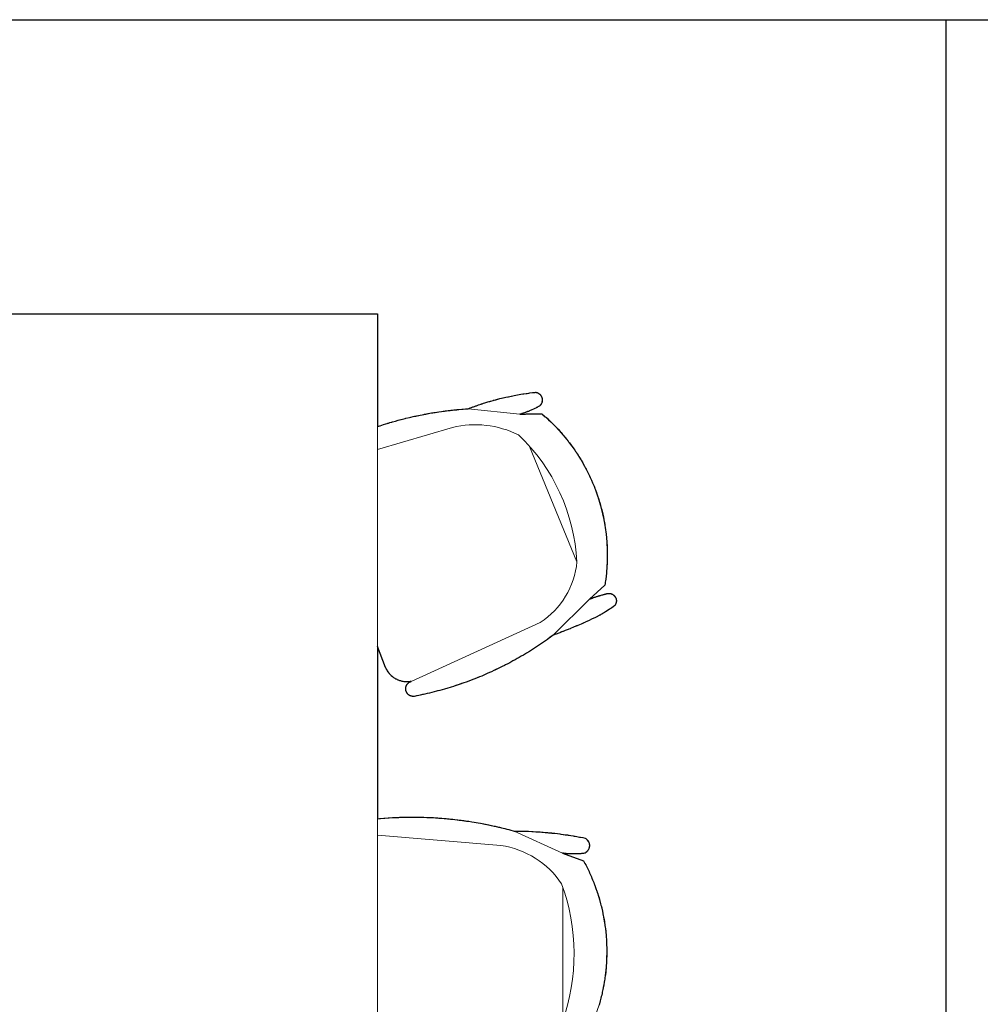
# Model space of a CAD drawing. Header units: millimetres. Extents: x 488786 to 747986, y 25193 to 95000.
# Tile 13 of 127: x 536969 to 538765, y 87039 to 88880. Entities that reach past the tile are written whole.
import ezdxf

# ---------------------------------------------------------------- set-up
doc = ezdxf.new("R2010")
doc.units = ezdxf.units.MM
doc.layers.add('10. ETC', color=251, linetype='Continuous')
doc.layers.add('6. FUR1', color=181, linetype='Continuous')
doc.layers.add('7. FUR2', color=241, linetype='Continuous', lineweight=5)

# ---------------------------------------------------------------- blocks, each defined once
blk = doc.blocks.new('YUHIHA_Furniture_DiningSet_6Seat_B_Plan')
at = {"layer": '6. FUR1'}
blk.add_lwpolyline([(0, -800), (0, 0), (210.7, 0), (209, 5.2), (206.9, 11.6), (205.7, 15.5), (204.9, 18.1), (204.5, 19.4), (204.1, 20.7), (203.3, 23.3), (202.5, 25.9), (202.2, 27.2), (201.8, 28.5), (200.3, 33.7), (198.9, 38.9), (197.5, 44.2), (196.1, 49.4), (195.5, 52.1), (195.1, 53.4), (193.5, 60), (192.9, 62.6), (192, 66.6), (191.4, 69.2), (190.9, 71.9), (189.7, 77.2), (189.2, 79.9), (188.4, 83.8), (187.9, 86.5), (187.6, 87.8), (187.4, 89.2), (187.1, 90.5), (186.1, 95.8), (185.2, 101.2), (185, 102.5), (184.8, 103.9), (184.1, 107.9), (183.5, 111.9), (183.1, 114.6), (182.3, 120), (181.6, 125.3), (181.1, 129.4), (180.3, 136.1), (179.8, 140.1), (179.5, 142.8), (179, 148.2), (178.6, 152.3), (178.1, 157.7), (177.9, 160.4), (177.6, 164.5), (177.2, 169.9), (175.8, 173.7), (175.1, 175.6), (174, 178.4), (173.6, 179.4), (172.9, 181.3), (171.9, 184.2), (171.6, 185.1), (170.2, 189), (168.6, 193.8), (168.3, 194.8), (168, 195.7), (167, 198.6), (166.4, 200.6), (165.2, 204.5), (164.6, 206.4), (163.5, 210.3), (163.2, 211.3), (162.9, 212.3), (161.8, 216.2), (161.5, 217.1), (161.3, 218.1), (160.5, 221.1), (159.4, 225), (158.4, 228.9), (157, 234.9), (156.3, 237.8), (155.8, 239.8), (154.7, 244.8), (153.5, 250.8), (152.5, 255.8), (151.4, 261.7), (150.3, 267.8), (149.7, 271.8), (149.4, 273.8), (148.8, 277.8), (148.5, 279.8), (148.1, 282.9), (147.8, 284.9), (147.2, 289.9), (146.6, 295), (146.5, 296), (146.6, 296.5), (146.8, 297.2), (146.8, 297.5), (147.2, 298.5), (147.2, 298.7), (147.6, 299.5), (147.9, 300.2), (148.3, 300.9), (148.5, 301.3), (148.8, 301.8), (149.3, 302.4), (149.5, 302.6), (149.8, 303), (150.3, 303.6), (150.9, 304.1), (151.5, 304.7), (151.7, 304.8), (151.9, 305), (152.3, 305.3), (152.9, 305.8), (153.4, 306), (154.1, 306.4), (154.5, 306.7), (155, 306.9), (155.7, 307.2), (156.2, 307.4), (156.7, 307.5), (157.5, 307.7), (158, 307.8), (158.8, 308), (159.3, 308.1), (160.1, 308.1), (160.6, 308.1), (161.1, 308.1), (161.4, 308.1), (161.6, 308.1), (161.9, 308.1), (162.2, 308.1), (162.9, 308), (163.5, 307.9), (163.7, 307.9), (164.7, 307.7), (165, 307.6), (166, 307.3), (166.5, 307.1), (167.2, 306.8), (167.7, 306.5), (168.6, 306), (169, 305.7), (169.7, 305.3), (170.1, 305), (170.3, 304.8), (170.5, 304.6), (170.9, 304.3), (171.5, 303.8), (171.8, 303.4), (172.2, 303), (172.3, 302.8), (172.5, 302.5), (173.9, 300.1), (174.8, 298.4), (175.2, 297.6), (175.3, 297.3), (175.6, 296.8), (175.9, 296.2), (176.1, 295.9), (177, 294), (178.2, 291.5), (179.4, 288.9), (180, 287.5), (180.8, 285.8), (181.2, 284.6), (181.4, 284.3), (181.6, 283.7), (181.7, 283.4), (182.2, 282.3), (182.7, 280.8), (182.8, 280.5), (183, 279.9), (183.1, 279.7), (183.3, 279.1), (183.9, 277.6), (184, 277.3), (184.2, 276.7), (184.8, 274.9), (185.5, 272.6), (186, 270.8), (186.2, 270.2), (186.3, 269.9), (186.5, 269.3), (187.2, 266.6), (187.4, 266), (187.3, 266.6), (187.3, 266.9), (187.3, 268.2), (187.3, 268.5), (187.2, 269.5), (187.2, 269.8), (187.2, 270.8), (187.2, 271.1), (187.2, 272.1), (187.2, 273.4), (187.1, 274.4), (187.1, 274.7), (187.1, 276.3), (187.1, 276.7), (187, 278.3), (187, 279.2), (187, 280.9), (187, 281.8), (186.9, 282.5), (186.9, 284.7), (186.9, 285.4), (186.9, 286.4), (186.8, 291.2), (186.8, 291.9), (186.7, 294.1), (186.7, 294.8), (186.7, 295.8), (186.7, 296.4), (186.7, 297.4), (186.7, 300), (186.6, 300.3), (186.6, 302.9), (186.6, 303.2), (186.6, 304.2), (186.6, 305.5), (186.6, 307.4), (188.4, 309.5), (192.1, 313.7), (193.9, 315.8), (195.8, 317.9), (197.7, 319.9), (201.5, 324), (203.5, 326), (207.4, 329.9), (211.4, 333.8), (213.5, 335.7), (215.5, 337.6), (219.6, 341.4), (221.7, 343.2), (223.8, 345), (225.9, 346.9), (228.1, 348.7), (230.2, 350.5), (234.5, 354), (236.7, 355.7), (238.9, 357.4), (241.1, 359.1), (243.4, 360.8), (245.6, 362.4), (247.9, 364.1), (250.1, 365.7), (252.4, 367.3), (254.7, 368.9), (257, 370.5), (259.3, 372), (261.7, 373.5), (264, 375.1), (266.4, 376.6), (268.7, 378), (271.1, 379.5), (273.5, 380.9), (278.3, 383.7), (280.7, 385.1), (285.6, 387.8), (288.1, 389.1), (290.5, 390.4), (293, 391.7), (295.5, 393), (298, 394.2), (300.5, 395.4), (303, 396.6), (305.6, 397.8), (308.1, 399), (310.6, 400.1), (315.8, 402.3), (318.3, 403.4), (320.9, 404.4), (323.5, 405.5), (326.1, 406.5), (328.7, 407.5), (333.9, 409.4), (336.6, 410.3), (341.9, 412.1), (344.5, 413), (347.2, 413.8), (349.8, 414.7), (352.5, 415.5), (355.2, 416.2), (357.9, 417), (360.6, 417.7), (363.2, 418.5), (366, 419.2), (368.7, 419.8), (371.4, 420.5), (374.1, 421.1), (376.8, 421.7), (379.5, 422.3), (385, 423.4), (390.5, 424.4), (393.2, 424.9), (396, 425.3), (398.7, 425.8), (404.3, 426.6), (407, 426.9), (412.6, 427.6), (418.1, 428.1), (420.9, 428.4), (423.7, 428.6), (426.5, 428.8), (429.3, 429), (432, 429.2), (434.8, 429.3), (437.6, 429.4), (443.2, 429.6), (446, 429.6), (451.5, 429.7), (457.1, 429.6), (459.9, 429.6), (462.7, 429.5), (465.5, 429.4), (468.3, 429.2), (471.1, 429.1), (473.8, 428.9), (476.6, 428.7), (479.4, 428.5), (482.2, 428.2), (485, 428), (490.5, 427.4), (496, 426.7), (498.8, 426.3), (501.6, 425.9), (504.3, 425.5), (507.1, 425.1), (533.1, 396.6), (532.8, 397.3), (532.8, 397.5), (532.5, 398.2), (531.8, 400.1), (531.7, 400.3), (531.6, 400.6), (531.3, 401.3), (531.2, 401.5), (531.2, 401.8), (531.1, 402), (531, 402.2), (530.9, 402.5), (530.7, 403.2), (530.3, 404.1), (529.8, 405.5), (529.4, 406.7), (529.3, 407), (528.9, 408.1), (528.5, 409.6), (528.4, 409.8), (528.2, 410.3), (528.2, 410.5), (528, 411), (527.8, 411.7), (527.7, 412), (527.5, 412.7), (527.4, 412.9), (527.3, 413.4), (527.2, 413.7), (526.8, 414.9), (526.7, 415.1), (526.3, 416.5), (526.2, 416.8), (525.8, 418.2), (525.8, 418.5), (525.3, 419.9), (524.9, 421.6), (524.6, 422.8), (524.4, 423.3), (524.3, 423.8), (524.1, 424.5), (523.8, 426), (523.7, 426.2), (523.5, 427.2), (523.3, 427.5), (523.2, 427.8), (523, 428.3), (522.8, 429.1), (522.7, 429.4), (522.6, 430), (522.5, 430.9), (522.4, 431.5), (522.4, 432), (522.4, 432.9), (522.4, 433.5), (522.5, 434.1), (522.5, 434.4), (522.6, 435.2), (522.7, 435.5), (522.8, 436.1), (523.1, 436.9), (523.3, 437.5), (523.6, 438.3), (524, 439.1), (524.1, 439.3), (524.4, 439.8), (524.9, 440.6), (525.4, 441.3), (525.6, 441.5), (526, 442), (526.6, 442.6), (527, 443), (527.4, 443.4), (527.9, 443.7), (528.1, 443.9), (528.8, 444.4), (529.3, 444.7), (530.1, 445.1), (530.6, 445.4), (531.5, 445.7), (532.3, 446), (532.8, 446.2), (533.4, 446.3), (534, 446.4), (534.3, 446.5), (535.1, 446.6), (535.4, 446.6), (536.3, 446.6), (536.6, 446.6), (537.5, 446.6), (538.3, 446.5), (538.9, 446.4), (539.5, 446.3), (540.1, 446.1), (540.3, 446.1), (540.9, 445.9), (541.4, 445.7), (542, 445.5), (542.5, 445.2), (543.3, 444.8), (544.1, 444.4), (544.3, 444.2), (544.8, 443.9), (545.2, 443.5), (545.5, 443.3), (546.7, 441.6), (546.8, 441.4), (547.4, 440.7), (547.5, 440.4), (549.2, 438), (549.7, 437.3), (550.4, 436.3), (550.7, 435.8), (550.9, 435.5), (551.2, 435), (551.4, 434.8), (551.9, 434.1), (552.2, 433.6), (554.6, 429.8), (555.6, 428.3), (556.9, 426.3), (558, 424.6), (558.1, 424.3), (558.9, 423), (559.7, 421.8), (562.2, 417.4), (562.5, 416.9), (563, 416.2), (563.1, 415.9), (563.4, 415.4), (563.5, 415.1), (563.8, 414.6), (565.3, 412), (565.6, 411.5), (565.7, 411.2), (568.1, 406.2), (570.2, 401.7), (573.5, 394.7), (575.8, 389.6), (576.1, 389), (577.5, 385.8), (577.8, 385.2), (578.1, 384.5), (579.2, 382), (579.8, 380.7), (582.3, 374.9), (582.8, 373.6), (583.4, 372.3), (583.6, 371.7), (583.9, 371), (585.8, 366.5), (588.2, 360.7), (588.5, 360), (589.3, 358.1), (589.8, 356.8), (592.1, 350.9), (593.6, 347), (593.9, 346.3), (594.6, 344.4), (594.9, 343.7), (595.1, 343.1), (595.4, 342.4), (595.6, 341.8), (595.9, 341.1), (596.6, 339.1), (598.6, 333.9), (598.8, 333.2), (599.8, 330.6), (600, 329.9), (600.5, 328.6), (604.5, 323.2), (608.4, 317.8), (609.7, 315.9), (612.3, 312.3), (614.8, 308.6), (616.1, 306.8), (619.9, 301.2), (621.1, 299.3), (623.5, 295.6), (626, 291.8), (628.4, 288.1), (630.8, 284.3), (634.3, 278.5), (635.4, 276.6), (637.7, 272.8), (640, 268.9), (642.2, 265.1), (644.4, 261.2), (646.6, 257.3), (648.8, 253.3), (650.9, 249.4), (652, 247.4), (654, 243.5), (656.1, 239.5), (657.1, 237.5), (659.1, 233.5), (661.1, 229.5), (663.1, 225.5), (665, 221.4), (666.9, 217.4), (668.8, 213.3), (670.6, 209.3), (672.5, 205.2), (675.1, 199), (676.9, 194.9), (678.6, 190.7), (680.3, 186.6), (681.9, 182.4), (683.6, 178.3), (685.2, 174.1), (685.9, 172), (687.5, 167.8), (688.3, 165.7), (689.8, 161.5), (691.2, 157.3), (692.7, 153), (694.8, 146.7), (696.2, 142.4), (697.5, 138.1), (698.2, 136), (699.5, 131.7), (700.1, 129.6), (700.8, 127.4), (701.4, 125.3), (702.6, 121), (703.8, 116.7), (704.9, 112.3), (705.5, 110.2), (706.6, 105.8), (707.7, 101.5), (708.8, 97.1), (709.8, 92.8), (710.8, 88.4), (711.7, 84.1), (712.7, 79.7), (713.1, 77.5), (714, 73.1), (714.9, 68.7), (714.9, 68.1), (714.9, 67.4), (714.9, 66.7), (714.9, 66.4), (714.9, 65.7), (714.9, 65.4), (714.8, 64.8), (714.7, 64.4), (714.6, 63.8), (714.4, 63.2), (714.2, 62.5), (714, 61.9), (713.7, 61.3), (713.4, 60.7), (713.3, 60.4), (713.1, 60.1), (712.8, 59.5), (712.6, 59.3), (712.2, 58.7), (711.8, 58.2), (711.4, 57.7), (711, 57.2), (710.5, 56.7), (710, 56.3), (709.5, 55.9), (709.2, 55.7), (708.4, 55.1), (707.9, 54.8), (707, 54.3), (706.7, 54.2), (705.8, 53.8), (705.2, 53.6), (704.5, 53.4), (703.9, 53.2), (703.6, 53.1), (703.2, 53.1), (702.2, 52.9), (701.3, 52.9), (700.3, 52.9), (699.6, 52.9), (699.3, 52.9), (698.3, 53.1), (697.3, 53.3), (697, 53.4), (696.7, 53.5), (696.1, 53.7), (695.4, 53.9), (695.1, 54), (694.5, 54.3), (694, 54.6), (693.4, 55), (692.8, 55.3), (692.3, 55.7), (691.8, 56.1), (691.3, 56.5), (691, 56.7), (690.3, 57.5), (690.1, 57.7), (689.5, 58.5), (689.1, 59), (688.7, 59.6), (688.4, 60.1), (687.9, 61), (687.8, 61.3), (687.5, 61.9), (687.4, 62.2), (687.2, 62.8), (687.1, 63.2), (687.3, 62.2), (687.4, 61.3), (687.5, 60.4), (687.7, 59), (687.8, 58.1), (687.8, 56.7), (687.8, 55.8), (687.8, 55.3), (687.8, 54), (687.8, 52.6), (687.7, 51.6), (687.5, 50.3), (687.3, 48.4), (687.1, 47.5), (686.9, 46.2), (686.5, 44.8), (686.2, 43.5), (685.8, 42.1), (685.3, 40.8), (684.8, 39.5), (684.5, 38.7), (683.9, 37.4), (683.7, 37), (683.1, 35.7), (682.5, 34.5), (682, 33.7), (681.8, 33.3), (681.1, 32.1), (680.3, 31), (679.5, 29.8), (678.6, 28.7), (678.1, 28), (677.8, 27.7), (676.9, 26.6), (676.2, 25.9), (675.6, 25.3), (674.9, 24.6), (674.3, 24), (673.6, 23.3), (672.9, 22.7), (672.2, 22.1), (671.8, 21.9), (671.1, 21.3), (670.4, 20.7), (668.9, 19.7), (668.1, 19.1), (666.9, 18.4), (666.1, 18), (665.3, 17.5), (664.5, 17.1), (663.6, 16.7), (662.8, 16.3), (661.5, 15.7), (660.7, 15.4), (622, 0), (943.7, 0), (943.4, 4), (943.2, 6), (942.7, 12), (942.5, 14), (942.1, 20.1), (942, 22.1), (941.7, 28.1), (941.4, 32.1), (941.4, 34.2), (941.1, 40.2), (941, 42.2), (940.9, 48.3), (940.8, 50.3), (940.7, 54.3), (940.7, 60.4), (940.7, 62.4), (940.7, 68.4), (940.7, 72.4), (940.7, 74.4), (940.8, 80.5), (940.9, 84.5), (941, 86.5), (941.2, 92.6), (941.3, 96.6), (941.4, 98.6), (941.7, 104.6), (942, 108.7), (942.4, 114.7), (942.8, 120.7), (943.1, 124.7), (943.5, 128.8), (943.7, 130.8), (944.3, 136.8), (944.7, 140.8), (945.1, 144.8), (945.6, 148.8), (946.1, 152.8), (946.6, 156.8), (946.8, 158.8), (947.1, 160.8), (947.4, 162.8), (948, 166.8), (948.5, 170.8), (949.5, 176.7), (950.1, 180.7), (950.8, 184.7), (951.5, 188.6), (952.2, 192.6), (953.3, 198.6), (953.7, 200.5), (954.5, 204.5), (955.7, 210.4), (956.1, 212.4), (957.4, 218.3), (957.8, 220.3), (959.2, 226.1), (959.7, 228.1), (960.6, 232), (962.1, 237.9), (963.1, 241.8), (964.1, 245.7), (965.1, 249.6), (966.2, 253.5), (966.7, 255.4), (966.7, 259.6), (966.7, 261.7), (966.8, 266.9), (966.9, 273.2), (967, 275.2), (967.1, 277.3), (967.1, 278.4), (967.2, 282.5), (967.5, 288.8), (967.6, 290.9), (967.9, 296.1), (968, 298.2), (968.4, 304.4), (968.7, 307.6), (968.8, 308.6), (968.8, 309.6), (969.2, 313.8), (969.5, 316.9), (969.6, 318), (969.8, 320), (970, 322.1), (970.3, 325.2), (970.4, 326.3), (970.7, 329.4), (970.9, 331.4), (971.6, 336.6), (972.1, 340.8), (972.3, 342.8), (972.9, 347), (973, 348), (973.5, 351.1), (973.9, 354.2), (974.1, 355.2), (974.2, 356.3), (974.5, 358.3), (975, 361.4), (975.7, 365.6), (976.1, 367.6), (976.4, 369.7), (976.9, 372.8), (977.9, 377.9), (978.3, 379.9), (979, 384), (979.8, 388.1), (980.1, 388.6), (980.7, 389.5), (981.1, 390), (981.4, 390.4), (981.9, 391), (982.5, 391.6), (982.9, 392), (983.5, 392.5), (984.1, 393.1), (984.6, 393.4), (984.8, 393.5), (985.3, 393.8), (985.7, 394.1), (986.2, 394.4), (986.5, 394.5), (986.9, 394.8), (987.9, 395.2), (988.7, 395.5), (989, 395.5), (989.5, 395.7), (990, 395.8), (990.8, 396), (991.7, 396.2), (991.9, 396.2), (992.5, 396.2), (993, 396.3), (993.3, 396.3), (994.1, 396.3), (994.9, 396.3), (995.5, 396.2), (996, 396.1), (996.8, 396), (997.6, 395.8), (998.1, 395.7), (998.4, 395.6), (998.9, 395.4), (999.4, 395.3), (1000.2, 394.9), (1001, 394.6), (1001.4, 394.3), (1001.9, 394.1), (1002.8, 393.5), (1003.7, 392.8), (1004.1, 392.5), (1004.6, 392.1), (1004.9, 391.7), (1005.3, 391.4), (1005.7, 391), (1005.9, 390.8), (1006.2, 390.3), (1006.7, 389.7), (1007, 389.2), (1007.3, 388.8), (1007.8, 388.1), (1008.1, 387.3), (1008.3, 387.1), (1008.5, 385.5), (1008.6, 384.5), (1008.6, 384.2), (1008.9, 381.7), (1009, 380.1), (1009.1, 379.7), (1009.2, 377.8), (1009.3, 376.8), (1009.3, 376.5), (1009.3, 375.9), (1009.3, 375.6), (1009.4, 374.6), (1009.5, 371.1), (1009.5, 370.1), (1009.5, 369.8), (1009.5, 369.1), (1009.6, 368.8), (1009.6, 366.2), (1009.5, 365.9), (1009.5, 365.3), (1009.5, 364), (1009.5, 362.7), (1009.5, 362.4), (1009.5, 361.7), (1009.4, 361.4), (1009.4, 360.4), (1009.3, 358.5), (1009.1, 355.3), (1009, 355), (1009, 354.3), (1008.8, 353.1), (1008.8, 352.7), (1008.5, 350.2), (1008.4, 349.2), (1008.4, 348.6), (1008.3, 347.9), (1008.2, 347.6), (1008, 346), (1022.5, 385.4), (1027.4, 388), (1029.9, 389.3), (1032.3, 390.6), (1034.8, 391.8), (1037.3, 393.1), (1039.8, 394.3), (1042.4, 395.5), (1044.9, 396.6), (1047.4, 397.8), (1050, 398.9), (1052.5, 400), (1055.1, 401.1), (1057.7, 402.2), (1060.2, 403.3), (1062.8, 404.3), (1065.4, 405.3), (1068, 406.3), (1070.6, 407.2), (1075.9, 409.1), (1078.5, 410), (1081.2, 410.9), (1083.8, 411.8), (1086.5, 412.6), (1091.8, 414.2), (1094.5, 415), (1099.9, 416.5), (1102.5, 417.2), (1105.2, 417.9), (1108, 418.6), (1110.6, 419.2), (1113.4, 419.9), (1116.1, 420.5), (1121.5, 421.6), (1124.3, 422.2), (1127, 422.7), (1129.7, 423.2), (1132.5, 423.7), (1135.2, 424.2), (1138, 424.6), (1140.7, 425), (1143.5, 425.4), (1146.3, 425.8), (1149, 426.1), (1154.6, 426.8), (1157.3, 427), (1160.1, 427.3), (1162.9, 427.5), (1165.7, 427.8), (1168.4, 428), (1171.2, 428.1), (1174, 428.3), (1179.6, 428.5), (1185.1, 428.7), (1187.9, 428.7), (1190.7, 428.7), (1193.5, 428.7), (1196.3, 428.7), (1199.1, 428.7), (1201.9, 428.6), (1204.6, 428.5), (1207.4, 428.4), (1210.2, 428.3), (1213, 428.1), (1218.6, 427.7), (1221.3, 427.5), (1224.1, 427.3), (1226.9, 427), (1229.6, 426.7), (1235.2, 426.1), (1238, 425.7), (1240.7, 425.4), (1243.5, 425), (1246.2, 424.6), (1249, 424.1), (1254.5, 423.2), (1259.9, 422.2), (1262.7, 421.6), (1268.1, 420.4), (1270.8, 419.8), (1273.6, 419.2), (1276.3, 418.5), (1279, 417.9), (1281.7, 417.2), (1284.4, 416.5), (1287, 415.7), (1289.7, 415), (1292.4, 414.2)], dxfattribs=at)
at = {"layer": '7. FUR2'}
for p, q in [((533.1, 396.6), (600.5, 328.6)), ((463.4, 372.9), (247.9, 284.6)), ((1008, 346), (966.7, 255.4)), ((1321.3, 346.7), (1071.8, 346.7)), ((187.4, 266), (177.2, 169.9)), ((622, 0), (210.7, 0)), ((1441.5, 0), (943.7, 0))]:
    blk.add_line(p, q, dxfattribs=at)
for points in [[(1364.1, 383.9, 0.257976), (1022.5, 385.4), (1008, 346, 0.069628), (1008.3, 387.1, 0.60981), (979.9, 388.1, 0.050176), (966.7, 255.4, 0.091876), (943.7, 0), (622, 0), (660.7, 15.4, 0.358265), (687.1, 63.2, 0.922009), (714.9, 68.7, 0.113685), (600.5, 328.6, 0.025879), (565.7, 411.2, 0.030357), (545.5, 443.3, 0.784901), (523.4, 427.2, 0.033348), (533.1, 396.6), (507.1, 425.1, 0.263427), (186.6, 307.4, 0.005131), (187.4, 266, 0.068992), (172.3, 302.8, 0.640621), (146.5, 296, 0.066063), (177.2, 169.9, 0.065427), (210.7, 0), (0, 0), (0, -800)], [(687.1, 63.2), (576.6, 304.3, 0.231093), (463.4, 372.9, 0.192316), (226.2, 263.7, 0.176359), (212.2, 140.2), (253.5, 0)], [(1410.1, 0), (1391.5, 248, 0.17425), (1323.7, 345.8, 0.174552), (1065.4, 344.4, 0.214495), (993.8, 230.5), (974.4, 0)]]:
    blk.add_lwpolyline(points, format="xyb", dxfattribs=at)

msp = doc.modelspace()

# ---------------------------------------------------------------- linework, layer by layer
at = {"layer": '10. ETC'}
for p, q in [((532700, 88879.9), (541700, 88879.9)), ((538700, 88879.9), (538700, 85198.7))]:
    msp.add_line(p, q, dxfattribs=at)

# ---------------------------------------------------------------- block references
at = {"rotation": 270}
msp.add_blockref('YUHIHA_Furniture_DiningSet_6Seat_B_Plan', (537637.7, 88329.9), dxfattribs=at)

doc.saveas('drawing.dxf')
